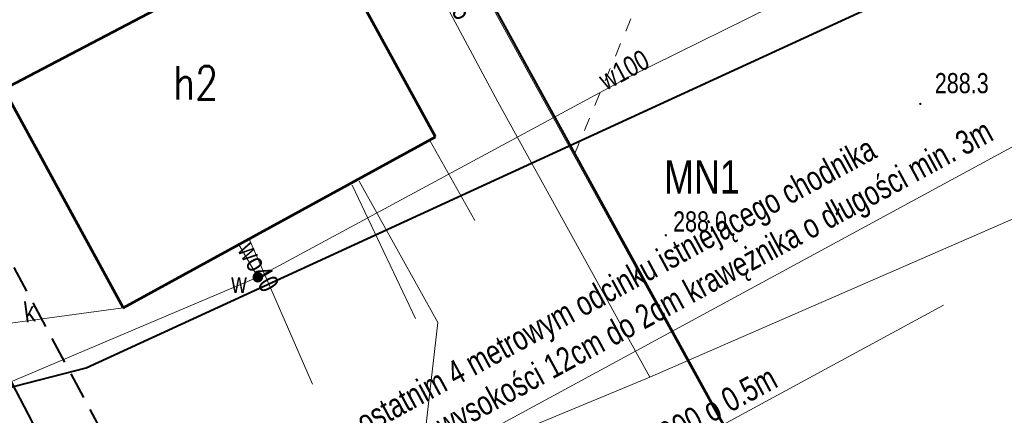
# Model space of a CAD drawing. Header units: metres. Extents: x 7437415 to 7437762, y 5556624 to 5556902.
# Tile 13 of 36: x 7437517 to 7437554, y 5556709 to 5556724. Entities that reach past the tile are written whole.
import ezdxf

# ---------------------------------------------------------------- set-up
doc = ezdxf.new("R2010")
doc.units = ezdxf.units.M
doc.header["$MEASUREMENT"] = 0
doc.linetypes.add('EGBU01-500', pattern=[1, 0.5, -0.5])
doc.linetypes.add('KTCR02-500', pattern=[1.5, 1, -0.5])
for name, color, linetype, lineweight in [('BUIB02_01', 250, 'Continuous', 5), ('D_opisy', 7, 'Continuous', 13), ('EGBB01', 250, 'Continuous', 5), ('EGBD03', 250, 'Continuous', 5), ('EGBU01', 250, 'Continuous', 5), ('KTOK05_01', 250, 'Continuous', 5), ('MPZP', 250, 'Continuous', 5), ('punkt wysokościowy naturalny', 7, 'Continuous', 5), ('RTPW01', 250, 'Continuous', 5), ('SUPE', 250, 'Continuous', 5), ('SUPG_01', 250, 'Continuous', 5), ('SUPK_01', 250, 'Continuous', 5), ('SUPW_01', 250, 'Continuous', 5), ('SUUS25_W', 250, 'Continuous', 5), ('Warstwa 1', 250, 'Continuous', 5), ('Warstwa 10', 250, 'Continuous', 5)]:
    doc.layers.add(name, color=color, linetype=linetype, lineweight=lineweight)
doc.styles.get("Standard").update_dxf_attribs({"font": 'txt.shx', "width": 0.75})
doc.styles.add('Style-WORKING_1250 I 0.26180', font='WORKING_1250.shx', dxfattribs={"oblique": 15})
doc.linetypes.add('KTOK05_01-500', pattern='A,3.75,[13,dgnlstyle-rozp_2015.shx,S=0.002778,R=0,X=0,Y=0],3.75', length=7.5)

# ---------------------------------------------------------------- blocks, each defined once
blk = doc.blocks.new('PW01')
at = {"layer": 'punkt wysokościowy naturalny', "linetype": 'Continuous', "lineweight": 13}
h = blk.add_hatch(color=0, dxfattribs=at)
edge = h.paths.add_edge_path()
edge.add_arc((0, 0), 0.45, 0, 360)
blk = doc.blocks.new('SUUS25')
at = {"layer": 'SUUS25_W', "linetype": 'Continuous', "lineweight": 0}
h = blk.add_hatch(color=250, dxfattribs=at)
edge = h.paths.add_edge_path()
edge.add_arc((0, 0), 0.2, 0, 360)

msp = doc.modelspace()

# ---------------------------------------------------------------- linework, layer by layer
at = {"layer": 'BUIB02_01', "color": 7, "linetype": 'Continuous', "lineweight": 13}
for p, q in [((7437532.53, 5556719.14), (7437534.21, 5556716.16)), ((7437532, 5556712.51), (7437529.64, 5556717.47)), ((7437525.79, 5556715.5), (7437528.16, 5556710.07))]:
    msp.add_line(p, q, dxfattribs=at)
at = {"layer": 'BUIB02_01', "color": 212, "linetype": 'Continuous', "lineweight": 40, "flags": 128}
msp.add_lwpolyline([(7437512.405, 5556718.826), (7437523.822, 5556696.921), (7437530.92, 5556693.586)], dxfattribs=at)
at = {"layer": 'D_opisy', "flags": 128}
for points in [[(7437565.772, 5556725.167), (7437518.481, 5556699.525), (7437514.813, 5556688.66)], [(7437551.662, 5556713.009), (7437527.957, 5556700.156), (7437524.29, 5556689.291)]]:
    msp.add_lwpolyline(points, dxfattribs=at)
at = {"layer": 'EGBB01', "color": 7, "linetype": 'Continuous', "lineweight": 53, "flags": 128}
for points in [[(7437532.74, 5556719.27), (7437528.406, 5556727.198)], [(7437516.664, 5556721.048), (7437521.11, 5556712.91)], [(7437521.11, 5556712.91), (7437532.74, 5556719.27)]]:
    msp.add_lwpolyline(points, dxfattribs=at)
at = {"layer": 'EGBD03', "color": 96, "linetype": 'Continuous', "lineweight": 13, "flags": 128}
msp.add_lwpolyline([(7437532.098, 5556729.132), (7437547.59, 5556701)], dxfattribs=at)
at = {"layer": 'EGBU01', "color": 96, "linetype": 'EGBU01-500', "lineweight": 13, "flags": 128}
msp.add_lwpolyline([(7437537.905, 5556718.59), (7437545.121, 5556735.952)], dxfattribs=at)
at = {"layer": 'KTOK05_01', "color": 7, "linetype": 'KTOK05_01-500', "lineweight": 40, "flags": 128}
msp.add_lwpolyline([(7437532.153, 5556729.161), (7437547.36, 5556701.5), (7437527.72, 5556692.81), (7437525.62, 5556692.53), (7437523.63, 5556693.08), (7437521.96, 5556694.22), (7437517.2, 5556703.54), (7437514.83, 5556707.82), (7437509.814, 5556717.461)], dxfattribs=at)
at = {"layer": 'MPZP', "color": 212, "linetype": 'KTOK05_01-500', "lineweight": 40, "flags": 128}
msp.add_lwpolyline([(7437480.35, 5556702.039), (7437498.164, 5556705.138), (7437519.727, 5556710.673), (7437570.307, 5556733.919), (7437638.513, 5556770.222), (7437729.943, 5556819.329)], dxfattribs=at)
at = {"layer": 'MPZP', "color": 212, "linetype": 'KTCR02-500', "lineweight": 40, "flags": 128}
msp.add_lwpolyline([(7437738.295, 5556803.984), (7437715.191, 5556791.784), (7437661.349, 5556763.226), (7437574.511, 5556717.006), (7437530.05, 5556696.506), (7437525.798, 5556698.029), (7437514.19, 5556719.761)], dxfattribs=at)
at = {"layer": 'SUPE', "color": 1, "linetype": 'Continuous', "lineweight": 13, "flags": 128}
msp.add_lwpolyline([(7437529.9, 5556717.63), (7437532.82, 5556712.36), (7437530.62, 5556693.15)], dxfattribs=at)
at = {"layer": 'SUPG_01', "color": 52, "linetype": 'Continuous', "lineweight": 13, "flags": 128}
for points in [[(7437505.33, 5556697.53), (7437509.719, 5556697.926), (7437522.113, 5556702.608), (7437540.72, 5556710.32), (7437572.53, 5556724.178), (7437601.779, 5556739.923), (7437624.775, 5556752.295)], [(7437540.72, 5556710.32), (7437535.06, 5556720.58), (7437530.839, 5556728.473)]]:
    msp.add_lwpolyline(points, dxfattribs=at)
at = {"layer": 'SUPK_01', "color": 36, "linetype": 'Continuous', "lineweight": 13}
msp.add_line((7437514.89, 5556712.07), (7437521.11, 5556712.91), dxfattribs=at)
at = {"layer": 'SUPW_01', "color": 5, "linetype": 'Continuous', "lineweight": 13, "flags": 128}
for points in [[(7437624.519, 5556762.969), (7437600.44, 5556750.19), (7437586.81, 5556744.55), (7437574.29, 5556738.446), (7437539.95, 5556721.509), (7437526.12, 5556714.05), (7437502.465, 5556704.034), (7437498.34, 5556711.451)], [(7437526.12, 5556714.05), (7437525.41, 5556715.26)]]:
    msp.add_lwpolyline(points, dxfattribs=at)
at = {"layer": 'Warstwa 1', "color": 207, "linetype": 'Continuous', "lineweight": 53, "true_color": 0x6e1e6e, "flags": 128}
msp.add_lwpolyline([(7437466.384, 5556694.725), (7437479.253, 5556654.299), (7437507.556, 5556623.548), (7437507.556, 5556623.548), (7437761.553, 5556761.255), (7437724.258, 5556829.774), (7437466.384, 5556694.725)], close=True, dxfattribs=at)

# ---------------------------------------------------------------- block references
at = {"layer": 'RTPW01', "color": 7, "linetype": 'Continuous', "lineweight": 13, "xscale": 0.1, "yscale": 0.1, "zscale": 0.1}
for p in [(7437550.8, 5556720.5), (7437541.32, 5556715.61)]:
    msp.add_blockref('PW01', p, dxfattribs=at)
at = {"layer": 'SUUS25_W', "color": 7, "linetype": 'Continuous', "lineweight": 0}
msp.add_blockref('SUUS25', (7437526.12, 5556714.05), dxfattribs=at)

# ---------------------------------------------------------------- texts
at = {"layer": 'D_opisy', "char_height": 0.9, "attachment_point": 1, "rotation": 28.4667}
for s, insert in [('\\fArial|b0|i0|c238238|p39;Obniżenie krawężnika do 2cm na ostatnim 4 metrowym odcinku istniejącego chodnika\\Poraz wyprofilowanie rampy zejściowej z wysokości 12cm do 2cm krawężnika o długości min. 3m  \\Pwraz z przebrukowaniem chodnika', (7437517.251, 5556702.21)), ('\\fArial|b0|i0|c238238|p39;Wydłużenie istniejącego przepustu fi 900 o 0.5m', (7437527.342, 5556701.141))]:
    msp.add_mtext(s, dxfattribs=dict(at, insert=insert))
at = {"layer": 'EGBB01', "color": 7, "linetype": 'Continuous', "lineweight": 30, "width": 0.8}
msp.add_text('h2', height=1.25, dxfattribs=at).set_placement((7437522.973, 5556720.662))
at = {"layer": 'MPZP', "color": 212, "linetype": 'Continuous', "lineweight": 30, "insert": (7437541.253, 5556717.154), "char_height": 1.25, "attachment_point": 7, "line_spacing_factor": 0.6}
msp.add_mtext('\\FWORKING_1250;\\H1x;\\W0.8;MN1', dxfattribs=at)
at = {"layer": 'RTPW01', "color": 7, "linetype": 'Continuous', "lineweight": 13, "char_height": 0.75, "attachment_point": 1, "line_spacing_factor": 0.6}
for s, insert in [('\\FWORKING_1250;\\H1x;\\W0.8;288.3', (7437551.34, 5556721.65)), ('\\FWORKING_1250;\\H1x;\\W0.8;288.0', (7437541.59, 5556716.5))]:
    msp.add_mtext(s, dxfattribs=dict(at, insert=insert))
at = {"layer": 'SUPG_01', "color": 7, "linetype": 'Continuous', "lineweight": 13, "insert": (7437532.513, 5556724.99), "char_height": 0.75, "attachment_point": 7, "rotation": 298.056, "line_spacing_factor": 0.6}
msp.add_mtext('\\FWORKING_1250;\\H1x;\\W0.8;gs25', dxfattribs=at)
at = {"layer": 'SUPK_01', "color": 36, "linetype": 'Continuous', "lineweight": 13, "insert": (7437517.661, 5556712.381), "char_height": 0.75, "attachment_point": 8, "rotation": 7.6912, "line_spacing_factor": 0.6}
msp.add_mtext('\\FWORKING;\\H1x;\\W0.8;k', dxfattribs=at)
at = {"layer": 'SUPW_01', "color": 5, "linetype": 'Continuous', "lineweight": 13, "char_height": 0.75, "line_spacing_factor": 0.6}
for s, insert, attachment_point, rotation in [('\\FWORKING;\\H1x;\\W0.8;w100', (7437539.941, 5556721.433), 8, 28.3394), ('\\FWORKING_1250;\\H1x;\\W0.8;wo40', (7437525.331, 5556715.066), 7, 300.377)]:
    msp.add_mtext(s, dxfattribs=dict(at, insert=insert, attachment_point=attachment_point, rotation=rotation))
at = {"layer": 'SUUS25_W', "color": 7, "linetype": 'Continuous', "lineweight": 13, "insert": (7437525.13, 5556713.465), "char_height": 0.75, "attachment_point": 7, "line_spacing_factor": 0.6}
msp.add_mtext('\\FWORKING;\\H1x;\\W0.8;w', dxfattribs=at)
at = {"layer": 'Warstwa 10', "color": 7, "linetype": 'Continuous', "lineweight": 13, "insert": (7437478.111, 5556703.202), "char_height": 0.9, "attachment_point": 7, "rotation": 28.5917, "line_spacing_factor": 1.266667, "style": 'Style-WORKING_1250 I 0.26180'}
msp.add_mtext('\\H1x;\\W0.8;Mapa powstała na podstawie pomiaru, danych numerycznych udostępnionych przez PODGiK.\\PWykazane na niniejszej mapie punkty graniczne nie zostały wyznaczone w terenie, stan władania \\Pwkreślono na podstawie numerycznej mapy ewidencyjnej. Niniejsza mapa może służyć do \\Pprojektowania budynków sytuowanych w odległościach od granicy nieruchomości  większych niż 4m. \\PW zakresie mapy nie występują projektowane sieci uzgodnione w ZUDP na naradach koordynacyjnych. \\PNie wyklucza się istnienia w terenie innych nie wykazanych na niniejszej  mapie urządzeń podziemnych, \\Pktóre nie były zgłoszonedo inwentaryzacji   lub o których brak jest informacji  \\Pw instytucjach branżowych. W zakresie mapy występuje miejscowy plan zagospodarowania przestrzennego. \\PMapa została wykonana bez ustalenia obciążeń służebnościami gruntowymi.', dxfattribs=at)

doc.saveas('drawing.dxf')
